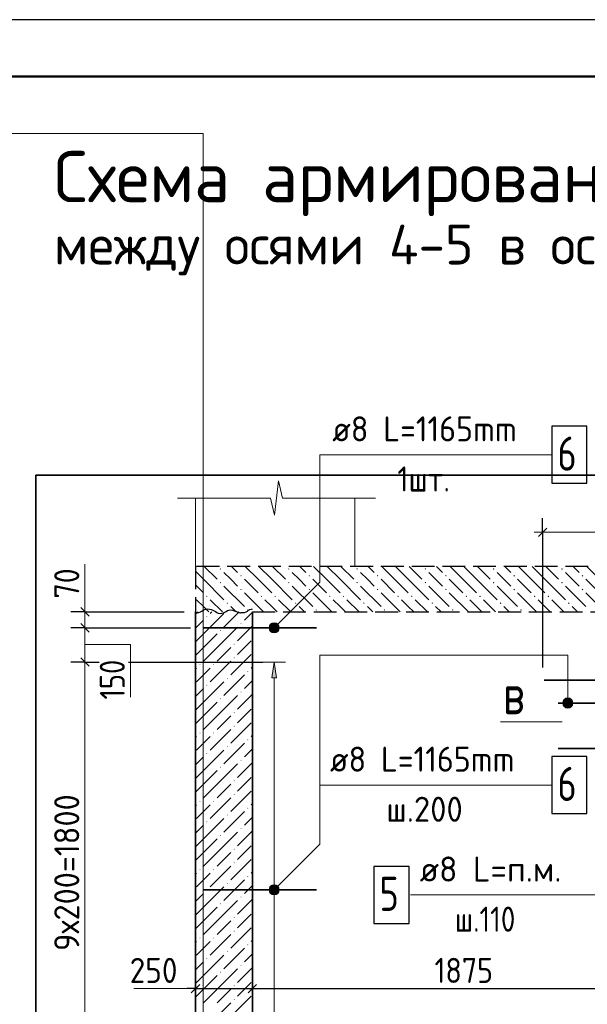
# Model space of a CAD drawing. Header units: millimetres. Extents: x 0 to 42000, y 0 to 29700.
# Tile 21 of 23: x 21387 to 26374, y 21055 to 29700. Entities that reach past the tile are written whole.
import ezdxf

# ---------------------------------------------------------------- set-up
doc = ezdxf.new("R2010")
doc.units = ezdxf.units.MM
doc.linetypes.add('______2', pattern=[270, 200, -70])
doc.linetypes.add('______5', pattern=[1100, 800, -100, 100, -100])
for name, color, linetype, lineweight in [('Standard', 7, 'Continuous', 25), ('ЖБ Перекрытие верхний уровень', 7, '______2', 25), ('ЖБ Стена верхний уровень', 7, 'Continuous', 35), ('Заголовок чертежа', 7, 'Continuous', 25), ('Позиционная метка линия выноска', 7, 'Continuous', 13), ('Примечания', 7, 'Continuous', 13), ('Сечения символ', 7, 'Continuous', 25), ('Стена обрамление Г-обр.', 7, 'Continuous', 35), ('Стена обрамление П-обр.', 7, 'Continuous', 35)]:
    doc.layers.add(name, color=color, linetype=linetype, lineweight=lineweight)
doc.layers.add('Оси', color=7, linetype='______5')
doc.layers.add('Размерная выноска', color=7, linetype='Continuous')
doc.layers.add('Стена ДОП арматура У', color=7, linetype='Continuous', lineweight=35, true_color=0x5a2814)
doc.styles.add('ISOCPEUR', font='txt')

msp = doc.modelspace()

# ---------------------------------------------------------------- hatches: boundary and pattern name
at = {"layer": 'ЖБ Перекрытие верхний уровень', "linetype": 'Continuous', "lineweight": 18, "transparency": 33554687}
for points in [[(23145, 24877.1), (23151.5, 24883.6), (23158, 24877.1), (23151.5, 24870.6)], [(23325, 24817.1), (23331.5, 24823.6), (23338, 24817.1), (23331.5, 24810.6)], [(23745, 24877.1), (23751.5, 24883.6), (23758, 24877.1), (23751.5, 24870.6)], [(23925, 24817.1), (23931.5, 24823.6), (23938, 24817.1), (23931.5, 24810.6)], [(24345, 24877.1), (24351.5, 24883.6), (24358, 24877.1), (24351.5, 24870.6)], [(24525, 24817.1), (24531.5, 24823.6), (24538, 24817.1), (24531.5, 24810.6)], [(24945, 24877.1), (24951.5, 24883.6), (24958, 24877.1), (24951.5, 24870.6)], [(25125, 24817.1), (25131.5, 24823.6), (25138, 24817.1), (25131.5, 24810.6)], [(25545, 24877.1), (25551.5, 24883.6), (25558, 24877.1), (25551.5, 24870.6)], [(25725, 24817.1), (25731.5, 24823.6), (25738, 24817.1), (25731.5, 24810.6)], [(26145, 24877.1), (26151.5, 24883.6), (26158, 24877.1), (26151.5, 24870.6)], [(26325, 24817.1), (26331.5, 24823.6), (26338, 24817.1), (26331.5, 24810.6)], [(23145, 24757.1), (23151.5, 24763.6), (23158, 24757.1), (23151.5, 24750.6)], [(23745, 24757.1), (23751.5, 24763.6), (23758, 24757.1), (23751.5, 24750.6)], [(24345, 24757.1), (24351.5, 24763.6), (24358, 24757.1), (24351.5, 24750.6)], [(24945, 24757.1), (24951.5, 24763.6), (24958, 24757.1), (24951.5, 24750.6)], [(25545, 24757.1), (25551.5, 24763.6), (25558, 24757.1), (25551.5, 24750.6)], [(26145, 24757.1), (26151.5, 24763.6), (26158, 24757.1), (26151.5, 24750.6)], [(23025, 24637.1), (23031.5, 24643.6), (23038, 24637.1), (23031.5, 24630.6)], [(23325, 24697.1), (23331.5, 24703.6), (23338, 24697.1), (23331.5, 24690.6)], [(23505, 24637.1), (23511.5, 24643.6), (23518, 24637.1), (23511.5, 24630.6)], [(23625, 24637.1), (23631.5, 24643.6), (23638, 24637.1), (23631.5, 24630.6)], [(23925, 24697.1), (23931.5, 24703.6), (23938, 24697.1), (23931.5, 24690.6)], [(24105, 24637.1), (24111.5, 24643.6), (24118, 24637.1), (24111.5, 24630.6)], [(24225, 24637.1), (24231.5, 24643.6), (24238, 24637.1), (24231.5, 24630.6)], [(24525, 24697.1), (24531.5, 24703.6), (24538, 24697.1), (24531.5, 24690.6)], [(24705, 24637.1), (24711.5, 24643.6), (24718, 24637.1), (24711.5, 24630.6)], [(24825, 24637.1), (24831.5, 24643.6), (24838, 24637.1), (24831.5, 24630.6)], [(25125, 24697.1), (25131.5, 24703.6), (25138, 24697.1), (25131.5, 24690.6)], [(25305, 24637.1), (25311.5, 24643.6), (25318, 24637.1), (25311.5, 24630.6)], [(25425, 24637.1), (25431.5, 24643.6), (25438, 24637.1), (25431.5, 24630.6)], [(25725, 24697.1), (25731.5, 24703.6), (25738, 24697.1), (25731.5, 24690.6)], [(25905, 24637.1), (25911.5, 24643.6), (25918, 24637.1), (25911.5, 24630.6)], [(26025, 24637.1), (26031.5, 24643.6), (26038, 24637.1), (26031.5, 24630.6)], [(26325, 24697.1), (26331.5, 24703.6), (26338, 24697.1), (26331.5, 24690.6)], [(23205, 24577.1), (23211.5, 24583.6), (23218, 24577.1), (23211.5, 24570.6)], [(23805, 24577.1), (23811.5, 24583.6), (23818, 24577.1), (23811.5, 24570.6)], [(24405, 24577.1), (24411.5, 24583.6), (24418, 24577.1), (24411.5, 24570.6)], [(25005, 24577.1), (25011.5, 24583.6), (25018, 24577.1), (25011.5, 24570.6)], [(25605, 24577.1), (25611.5, 24583.6), (25618, 24577.1), (25611.5, 24570.6)], [(26205, 24577.1), (26211.5, 24583.6), (26218, 24577.1), (26211.5, 24570.6)], [(23385, 24517.1), (23391.5, 24523.6), (23398, 24517.1), (23391.5, 24510.6)], [(23985, 24517.1), (23991.5, 24523.6), (23998, 24517.1), (23991.5, 24510.6)], [(24585, 24517.1), (24591.5, 24523.6), (24598, 24517.1), (24591.5, 24510.6)], [(25185, 24517.1), (25191.5, 24523.6), (25198, 24517.1), (25191.5, 24510.6)], [(25785, 24517.1), (25791.5, 24523.6), (25798, 24517.1), (25791.5, 24510.6)]]:
    msp.add_hatch(color=7, dxfattribs=at).paths.add_polyline_path(points, flags=16)
at = {"layer": 'ЖБ Стена верхний уровень', "linetype": 'Continuous', "lineweight": 18, "transparency": 33554687}
for points in [[(23026.5, 24457.1), (23031.5, 24462.1), (23036.5, 24457.1), (23031.5, 24452.1)], [(23326.5, 24397.1), (23331.5, 24402.1), (23336.5, 24397.1), (23331.5, 24392.1)], [(23146.5, 24337.1), (23151.5, 24342.1), (23156.5, 24337.1), (23151.5, 24332.1)], [(23266.5, 24217.1), (23271.5, 24222.1), (23276.5, 24217.1), (23271.5, 24212.1)], [(22966.5, 24037.1), (22971.5, 24042.1), (22976.5, 24037.1), (22971.5, 24032.1)], [(23086.5, 24037.1), (23091.5, 24042.1), (23096.5, 24037.1), (23091.5, 24032.1)], [(23266.5, 24097.1), (23271.5, 24102.1), (23276.5, 24097.1), (23271.5, 24092.1)], [(23386.5, 23977.1), (23391.5, 23982.1), (23396.5, 23977.1), (23391.5, 23972.1)], [(23026.5, 23857.1), (23031.5, 23862.1), (23036.5, 23857.1), (23031.5, 23852.1)], [(23206.5, 23917.1), (23211.5, 23922.1), (23216.5, 23917.1), (23211.5, 23912.1)], [(23326.5, 23797.1), (23331.5, 23802.1), (23336.5, 23797.1), (23331.5, 23792.1)], [(23146.5, 23737.1), (23151.5, 23742.1), (23156.5, 23737.1), (23151.5, 23732.1)], [(23266.5, 23617.1), (23271.5, 23622.1), (23276.5, 23617.1), (23271.5, 23612.1)], [(22966.5, 23437.1), (22971.5, 23442.1), (22976.5, 23437.1), (22971.5, 23432.1)], [(23086.5, 23437.1), (23091.5, 23442.1), (23096.5, 23437.1), (23091.5, 23432.1)], [(23266.5, 23497.1), (23271.5, 23502.1), (23276.5, 23497.1), (23271.5, 23492.1)], [(23386.5, 23377.1), (23391.5, 23382.1), (23396.5, 23377.1), (23391.5, 23372.1)], [(23026.5, 23257.1), (23031.5, 23262.1), (23036.5, 23257.1), (23031.5, 23252.1)], [(23206.5, 23317.1), (23211.5, 23322.1), (23216.5, 23317.1), (23211.5, 23312.1)], [(23326.5, 23197.1), (23331.5, 23202.1), (23336.5, 23197.1), (23331.5, 23192.2)], [(23146.5, 23137.1), (23151.5, 23142.1), (23156.5, 23137.1), (23151.5, 23132.1)], [(23266.5, 23017.1), (23271.5, 23022.1), (23276.5, 23017.1), (23271.5, 23012.1)], [(22966.5, 22837.1), (22971.5, 22842.1), (22976.5, 22837.1), (22971.5, 22832.1)], [(23086.5, 22837.1), (23091.5, 22842.1), (23096.5, 22837.1), (23091.5, 22832.1)], [(23266.5, 22897.1), (23271.5, 22902.1), (23276.5, 22897.1), (23271.5, 22892.2)], [(23386.5, 22777.1), (23391.5, 22782.1), (23396.5, 22777.1), (23391.5, 22772.1)], [(23026.5, 22657.1), (23031.5, 22662.1), (23036.5, 22657.1), (23031.5, 22652.1)], [(23206.5, 22717.1), (23211.5, 22722.1), (23216.5, 22717.1), (23211.5, 22712.1)], [(23326.5, 22597.1), (23331.5, 22602.1), (23336.5, 22597.1), (23331.5, 22592.2)], [(23146.5, 22537.1), (23151.5, 22542.1), (23156.5, 22537.1), (23151.5, 22532.1)], [(23266.5, 22417.1), (23271.5, 22422.1), (23276.5, 22417.1), (23271.5, 22412.1)], [(22966.5, 22237.1), (22971.5, 22242.1), (22976.5, 22237.1), (22971.5, 22232.1)], [(23086.5, 22237.1), (23091.5, 22242.1), (23096.5, 22237.1), (23091.5, 22232.1)], [(23266.5, 22297.1), (23271.5, 22302.1), (23276.5, 22297.1), (23271.5, 22292.2)], [(23386.5, 22177.1), (23391.5, 22182.1), (23396.5, 22177.1), (23391.5, 22172.1)], [(23026.5, 22057.1), (23031.5, 22062.1), (23036.5, 22057.1), (23031.5, 22052.1)], [(23206.5, 22117.1), (23211.5, 22122.1), (23216.5, 22117.1), (23211.5, 22112.1)], [(23326.5, 21997.1), (23331.5, 22002.1), (23336.5, 21997.1), (23331.5, 21992.2)], [(23146.5, 21937.1), (23151.5, 21942.1), (23156.5, 21937.1), (23151.5, 21932.1)], [(23266.5, 21817.1), (23271.5, 21822.1), (23276.5, 21817.1), (23271.5, 21812.1)], [(23266.5, 21697.1), (23271.5, 21702.1), (23276.5, 21697.1), (23271.5, 21692.2)], [(22966.5, 21637.1), (22971.5, 21642.1), (22976.5, 21637.1), (22971.5, 21632.1)], [(23086.5, 21637.1), (23091.5, 21642.1), (23096.5, 21637.1), (23091.5, 21632.1)], [(23386.5, 21577.1), (23391.5, 21582.1), (23396.5, 21577.1), (23391.5, 21572.1)], [(23026.5, 21457.1), (23031.5, 21462.1), (23036.5, 21457.1), (23031.5, 21452.1)], [(23206.5, 21517.1), (23211.5, 21522.1), (23216.5, 21517.1), (23211.5, 21512.1)], [(23326.5, 21397.1), (23331.5, 21402.1), (23336.5, 21397.1), (23331.5, 21392.2)], [(23146.5, 21337.1), (23151.5, 21342.1), (23156.5, 21337.1), (23151.5, 21332.1)], [(23266.5, 21217.1), (23271.5, 21222.1), (23276.5, 21217.1), (23271.5, 21212.1)], [(23266.5, 21097.1), (23271.5, 21102.1), (23276.5, 21097.1), (23271.5, 21092.2)]]:
    msp.add_hatch(color=7, dxfattribs=at).paths.add_polyline_path(points, flags=16)
at = {"layer": 'Позиционная метка линия выноска', "linetype": 'Continuous', "lineweight": 13, "transparency": 33554687}
for points in [[(23654.9, 24328.2), (23591.3, 24391.8), (23579.8, 24371.5)], [(23666.4, 24348.5), (23611.7, 24403.3), (23591.3, 24391.8)], [(23666.4, 24348.5), (23591.3, 24391.8), (23654.9, 24328.2)], [(23666.4, 24371.5), (23634.6, 24403.3), (23611.7, 24403.3)], [(23666.4, 24371.5), (23611.7, 24403.3), (23666.4, 24348.5)], [(23634.6, 24403.3), (23666.4, 24371.5), (23654.9, 24391.8)], [(23654.9, 24328.2), (23579.8, 24371.5), (23634.6, 24316.7)], [(23634.6, 24316.7), (23579.8, 24371.5), (23579.8, 24348.5)], [(23634.6, 24316.7), (23579.8, 24348.5), (23611.7, 24316.7)], [(23611.7, 24316.7), (23579.8, 24348.5), (23591.3, 24328.2)], [(26241.8, 23722.5), (26164.4, 23722.5), (26158.1, 23700)], [(26241.8, 23722.5), (26158.1, 23700), (26248.1, 23700)], [(26248.1, 23700), (26158.1, 23700), (26164.4, 23677.5)], [(26225.6, 23738.7), (26180.6, 23738.7), (26164.4, 23722.5)], [(26225.6, 23738.7), (26164.4, 23722.5), (26241.8, 23722.5)], [(26248.1, 23700), (26164.4, 23677.5), (26241.8, 23677.5)], [(26180.6, 23738.7), (26225.6, 23738.7), (26203.1, 23745)], [(26241.8, 23677.5), (26164.4, 23677.5), (26180.6, 23661.3)], [(26241.8, 23677.5), (26180.6, 23661.3), (26225.6, 23661.3)], [(26225.6, 23661.3), (26180.6, 23661.3), (26203.1, 23655)], [(23654.9, 22028.2), (23591.3, 22091.8), (23579.8, 22071.5)], [(23654.9, 22028.2), (23579.8, 22071.5), (23634.6, 22016.7)], [(23634.6, 22016.7), (23579.8, 22071.5), (23579.8, 22048.5)], [(23634.6, 22016.7), (23579.8, 22048.5), (23611.7, 22016.7)], [(23611.7, 22016.7), (23579.8, 22048.5), (23591.3, 22028.2)], [(23666.4, 22048.5), (23611.7, 22103.3), (23591.3, 22091.8)], [(23666.4, 22048.5), (23591.3, 22091.8), (23654.9, 22028.2)], [(23666.4, 22071.5), (23634.6, 22103.3), (23611.7, 22103.3)], [(23666.4, 22071.5), (23611.7, 22103.3), (23666.4, 22048.5)], [(23634.6, 22103.3), (23666.4, 22071.5), (23654.9, 22091.8)]]:
    msp.add_hatch(color=7, dxfattribs=at).paths.add_polyline_path(points)
at = {"layer": 'Стена обрамление П-обр.', "linetype": 'Continuous', "lineweight": 13, "transparency": 33554687}
msp.add_hatch(color=7, dxfattribs=at).paths.add_polyline_path([(23643.1, 23920), (23623.1, 24060), (23603.1, 23920)])

# ---------------------------------------------------------------- linework, layer by layer
at = {"layer": 'Standard', "color": 7, "linetype": 'Continuous', "lineweight": 13, "transparency": 33554687}
for p, q in [((23626.2, 25350), (23661, 25650)), ((23661, 25650), (23695.8, 25500)), ((22773.6, 25500), (23591.4, 25500)), ((23591.4, 25500), (23626.2, 25350)), ((23695.8, 25500), (24513.6, 25500)), ((24513.6, 25500), (24513.6, 25500)), ((25981.4, 25199.2), (25906.4, 25199.2)), ((27181.4, 25199.2), (25981.4, 25199.2)), ((21960.9, 24500), (21960.9, 24575)), ((21960.9, 24060), (21960.9, 20460)), ((22931.4, 21192.3), (22391.4, 21192.3))]:
    msp.add_line(p, q, dxfattribs=at)
at = {"layer": 'Standard', "color": 7, "linetype": 'Continuous', "lineweight": 18, "transparency": 33554687}
for p, q in [((22931.4, 25500), (22931.4, 24900)), ((24331.4, 25500), (24331.4, 24900))]:
    msp.add_line(p, q, dxfattribs=at)
at = {"layer": 'Standard', "color": 7, "linetype": 'Continuous', "lineweight": -3, "transparency": 33554687}
for p, q in [((25981.4, 25199.2), (25981.4, 25324.2)), ((25981.4, 25199.2), (25981.4, 25074.2)), ((25981.4, 25199.2), (25981.4, 24012)), ((21960.9, 24500), (21835.9, 24500)), ((21960.9, 24500), (22085.9, 24500)), ((21960.9, 24360), (21835.9, 24360)), ((21960.9, 24360), (22085.9, 24360)), ((21960.9, 24060), (21835.9, 24060)), ((21960.9, 24060), (22085.9, 24060)), ((22343.9, 24060), (23523.1, 24060)), ((22931.4, 21192.3), (22931.4, 21317.3)), ((23431.4, 21192.3), (23431.4, 21317.3)), ((22931.4, 21192.3), (22856.4, 21192.3)), ((22931.4, 21192.3), (22931.4, 21067.3)), ((22931.4, 21192.3), (22931.4, 21188.3)), ((22931.4, 21192.3), (23431.4, 21192.3)), ((23431.4, 21192.3), (23431.4, 21067.3)), ((23431.4, 21192.3), (23431.4, 21188.3)), ((23431.4, 21192.3), (27181.4, 21192.3))]:
    msp.add_line(p, q, dxfattribs=at)
at = {"layer": 'Standard', "color": 7, "linetype": 'Continuous', "lineweight": 25, "transparency": 33554687}
for p, q in [((26018.9, 25236.7), (25943.9, 25161.7)), ((21923.4, 24537.5), (21998.4, 24462.5)), ((21923.4, 24397.5), (21998.4, 24322.5)), ((21923.4, 24097.5), (21998.4, 24022.5)), ((22893.9, 21154.8), (22968.9, 21229.8)), ((23393.9, 21154.8), (23468.9, 21229.8))]:
    msp.add_line(p, q, dxfattribs=at)
msp.add_lwpolyline([(0, 0), (42000, 0), (42000, 29700), (0, 29700), (0, 0)], close=True, dxfattribs=at)
at = {"layer": 'Standard', "color": 7, "linetype": 'Continuous', "lineweight": 50, "transparency": 33554687}
msp.add_lwpolyline([(2000, 29200), (41500, 29200), (41500, 500), (2000, 500), (2000, 29200)], close=True, dxfattribs=at)
at = {"layer": 'Standard', "color": 7, "linetype": 'Continuous', "lineweight": 13, "transparency": 33554687}
for points in [[(41500, 29200), (21180, 29200), (21180, 6000), (41500, 6000), (41500, 29200)], [(23000, 28700), (2000, 28700), (2000, 500), (23000, 500), (23000, 28700)], [(21960.9, 24500), (21960.9, 24421), (21960.9, 24421), (21960.9, 24360)], [(21960.9, 24360), (21960.9, 24096.8), (21960.9, 24096.8), (21960.9, 24060)]]:
    msp.add_lwpolyline(points, dxfattribs=at)
at = {"layer": 'Standard', "color": 254, "linetype": 'Continuous', "lineweight": 35, "true_color": 0xc4c4ff, "transparency": 33554687}
msp.add_lwpolyline([(21529.5, 17620), (38731.4, 17620), (38731.4, 25700), (21529.5, 25700), (21529.5, 17620)], dxfattribs=at)
at = {"layer": 'Standard', "color": 7, "linetype": 'Continuous', "lineweight": -3, "transparency": 33554687}
for points in [[(21960.9, 24500), (21982, 24500), (21982, 24500), (22831.4, 24500)], [(21960.9, 24360), (21965.2, 24360), (21965.2, 24360), (22045.1, 24360), (22045.1, 24360), (22887.4, 24360)], [(21960.9, 24060), (21993.7, 24060), (21993.7, 24060), (22057.9, 24060)]]:
    msp.add_lwpolyline(points, dxfattribs=at)
at = {"layer": 'ЖБ Перекрытие верхний уровень', "color": 7, "linetype": '______2', "lineweight": 25, "transparency": 33554687}
for p, q in [((22931.4, 24900), (22931.4, 24500)), ((38531.4, 24900), (22931.4, 24900)), ((23431.4, 24500), (38531.4, 24500))]:
    msp.add_line(p, q, dxfattribs=at)
at = {"layer": 'ЖБ Перекрытие верхний уровень', "color": 9, "linetype": 'Continuous', "lineweight": 18, "true_color": 0xc7c7c7, "transparency": 33554687}
for p, q in [((23008.7, 24900), (23121.5, 24787.2)), ((23248.7, 24900), (23301.5, 24847.1)), ((23481.5, 24787.2), (23368.7, 24900)), ((23488.7, 24900), (23601.5, 24787.2)), ((23608.7, 24900), (23721.5, 24787.2)), ((23848.7, 24900), (23901.5, 24847.1)), ((24081.5, 24787.2), (23968.7, 24900)), ((24088.7, 24900), (24201.5, 24787.2)), ((24208.7, 24900), (24321.5, 24787.2)), ((24448.7, 24900), (24501.5, 24847.1)), ((24681.5, 24787.2), (24568.7, 24900)), ((24688.7, 24900), (24801.5, 24787.2)), ((24808.7, 24900), (24921.5, 24787.2)), ((25048.7, 24900), (25101.5, 24847.1)), ((25281.5, 24787.2), (25168.7, 24900)), ((25288.7, 24900), (25401.5, 24787.2)), ((25408.7, 24900), (25521.5, 24787.2)), ((25648.7, 24900), (25701.5, 24847.1)), ((25881.5, 24787.2), (25768.7, 24900)), ((25888.7, 24900), (26001.5, 24787.2)), ((26008.7, 24900), (26121.5, 24787.2)), ((26248.7, 24900), (26301.5, 24847.1)), ((26481.5, 24787.2), (26368.7, 24900)), ((22931.4, 24857.3), (23001.5, 24787.2)), ((23241.5, 24787.2), (23181.5, 24847.1)), ((23841.5, 24787.2), (23781.5, 24847.1)), ((24441.5, 24787.2), (24381.5, 24847.1)), ((25041.5, 24787.2), (24981.5, 24847.1)), ((25641.5, 24787.2), (25581.5, 24847.1)), ((26241.5, 24787.2), (26181.5, 24847.1)), ((22931.4, 24737.3), (23001.5, 24667.2)), ((23001.5, 24787.2), (23181.5, 24607.1)), ((23181.5, 24727.1), (23361.5, 24547.1)), ((23301.5, 24727.1), (23241.5, 24787.2)), ((23361.5, 24787.2), (23481.5, 24667.2)), ((23481.5, 24787.2), (23601.5, 24667.2)), ((23601.5, 24787.2), (23781.5, 24607.1)), ((23781.5, 24727.1), (23961.5, 24547.1)), ((23901.5, 24727.1), (23841.5, 24787.2)), ((23961.5, 24787.2), (24081.5, 24667.2)), ((24081.5, 24787.2), (24201.5, 24667.2)), ((24201.5, 24787.2), (24381.5, 24607.1)), ((24381.5, 24727.1), (24561.5, 24547.1)), ((24501.5, 24727.1), (24441.5, 24787.2)), ((24561.5, 24787.2), (24681.5, 24667.2)), ((24681.5, 24787.2), (24801.5, 24667.2)), ((24801.5, 24787.2), (24981.5, 24607.1)), ((24981.5, 24727.1), (25161.5, 24547.1)), ((25101.5, 24727.1), (25041.5, 24787.2)), ((25161.5, 24787.2), (25281.5, 24667.2)), ((25281.5, 24787.2), (25401.5, 24667.2)), ((25401.5, 24787.2), (25581.5, 24607.1)), ((25581.5, 24727.1), (25761.5, 24547.1)), ((25701.5, 24727.1), (25641.5, 24787.2)), ((25761.5, 24787.2), (25881.5, 24667.2)), ((25881.5, 24787.2), (26001.5, 24667.2)), ((26001.5, 24787.2), (26181.5, 24607.1)), ((26181.5, 24727.1), (26361.5, 24547.1)), ((26301.5, 24727.1), (26241.5, 24787.2)), ((26361.5, 24787.2), (26481.5, 24667.2)), ((23361.5, 24667.2), (23528.7, 24500)), ((23961.5, 24667.2), (24128.7, 24500)), ((24561.5, 24667.2), (24728.7, 24500)), ((25161.5, 24667.2), (25328.7, 24500)), ((25761.5, 24667.2), (25928.7, 24500)), ((26361.5, 24667.2), (26528.7, 24500)), ((23001.5, 24547.1), (22941.5, 24607.1)), ((23061.5, 24607.1), (23168.7, 24500)), ((23601.5, 24547.1), (23541.5, 24607.1)), ((23661.5, 24607.1), (23768.7, 24500)), ((24201.5, 24547.1), (24141.5, 24607.1)), ((24261.5, 24607.1), (24368.7, 24500)), ((24801.5, 24547.1), (24741.5, 24607.1)), ((24861.5, 24607.1), (24968.7, 24500)), ((25401.5, 24547.1), (25341.5, 24607.1)), ((25461.5, 24607.1), (25568.7, 24500)), ((26001.5, 24547.1), (25941.5, 24607.1)), ((26061.5, 24607.1), (26168.7, 24500)), ((23048.7, 24500), (23001.5, 24547.1)), ((23241.5, 24547.1), (23288.7, 24500)), ((23648.7, 24500), (23601.5, 24547.1)), ((23841.5, 24547.1), (23888.7, 24500)), ((24248.7, 24500), (24201.5, 24547.1)), ((24441.5, 24547.1), (24488.7, 24500)), ((24848.7, 24500), (24801.5, 24547.1)), ((25041.5, 24547.1), (25088.7, 24500)), ((25448.7, 24500), (25401.5, 24547.1)), ((25641.5, 24547.1), (25688.7, 24500)), ((26048.7, 24500), (26001.5, 24547.1)), ((26241.5, 24547.1), (26288.7, 24500))]:
    msp.add_line(p, q, dxfattribs=at)
at = {"layer": 'ЖБ Стена верхний уровень', "color": 7, "linetype": 'Continuous', "lineweight": 35, "transparency": 33554687}
for p, q in [((22931.4, 24500), (22931.4, 19020)), ((23431.4, 19020), (23431.4, 24500))]:
    msp.add_line(p, q, dxfattribs=at)
at = {"layer": 'ЖБ Стена верхний уровень', "color": 251, "linetype": 'Continuous', "lineweight": 18, "true_color": 0x494949, "transparency": 33554687}
for p, q in [((22941.5, 24487.2), (22954.4, 24500)), ((23001.5, 24307.1), (23181.5, 24487.2)), ((23074.4, 24500), (23061.5, 24487.2)), ((23314.4, 24500), (23181.5, 24367.2)), ((23431.4, 24497), (23361.5, 24427.1)), ((23001.5, 24427.1), (22931.4, 24357)), ((23001.5, 24307.1), (22931.4, 24237)), ((23121.5, 24307.1), (23001.5, 24187.2)), ((23121.5, 24187.2), (23301.5, 24367.2)), ((23431.4, 24377), (23301.5, 24247.1)), ((23361.5, 24187.2), (23421.5, 24247.1)), ((23001.5, 24187.2), (22931.4, 24117)), ((23121.5, 24187.2), (23001.5, 24067.2)), ((23241.5, 24187.2), (23121.5, 24067.2)), ((23421.5, 24127.1), (23241.5, 23947.1)), ((23301.5, 24127.1), (23361.5, 24187.2)), ((23241.5, 24067.2), (23061.5, 23887.2)), ((22941.5, 24007.1), (22931.4, 23997)), ((23001.5, 23947.1), (23061.5, 24007.1)), ((23431.4, 24017), (23421.5, 24007.1)), ((22941.5, 23887.2), (23001.5, 23947.1)), ((23001.5, 23707.1), (23181.5, 23887.2)), ((23361.5, 23947.1), (23181.5, 23767.2)), ((23431.4, 23897), (23361.5, 23827.1)), ((23001.5, 23827.1), (22931.4, 23757)), ((23431.4, 23777), (23301.5, 23647.1)), ((23001.5, 23707.1), (22931.4, 23637)), ((23121.5, 23707.1), (23001.5, 23587.2)), ((23121.5, 23587.2), (23301.5, 23767.2)), ((23361.5, 23587.2), (23421.5, 23647.1)), ((23001.5, 23587.2), (22931.4, 23517)), ((23121.5, 23587.2), (23001.5, 23467.2)), ((23241.5, 23587.2), (23121.5, 23467.2)), ((23421.5, 23527.1), (23241.5, 23347.1)), ((23301.5, 23527.1), (23361.5, 23587.2)), ((23241.5, 23467.2), (23061.5, 23287.2)), ((22941.5, 23407.1), (22931.4, 23397)), ((22941.5, 23287.2), (23001.5, 23347.1)), ((23001.5, 23347.1), (23061.5, 23407.1)), ((23361.5, 23347.1), (23181.5, 23167.2)), ((23431.4, 23417), (23421.5, 23407.1)), ((23001.5, 23107.1), (23181.5, 23287.2)), ((23431.4, 23297), (23361.5, 23227.1)), ((23001.5, 23227.1), (22931.4, 23157)), ((23431.4, 23177), (23301.5, 23047.1)), ((23001.5, 23107.1), (22931.4, 23037)), ((23121.5, 23107.1), (23001.5, 22987.2)), ((23121.5, 22987.2), (23301.5, 23167.2)), ((23361.5, 22987.2), (23421.5, 23047.1)), ((23001.5, 22987.2), (22931.4, 22917)), ((23121.5, 22987.2), (23001.5, 22867.2)), ((23241.5, 22987.2), (23121.5, 22867.2)), ((23421.5, 22927.1), (23241.5, 22747.1)), ((23301.5, 22927.1), (23361.5, 22987.2)), ((23241.5, 22867.2), (23061.5, 22687.2)), ((22941.5, 22807.1), (22931.4, 22797)), ((22941.5, 22687.2), (23001.5, 22747.1)), ((23001.5, 22747.1), (23061.5, 22807.1)), ((23361.5, 22747.1), (23181.5, 22567.2)), ((23431.4, 22817), (23421.5, 22807.1)), ((23001.5, 22507.1), (23181.5, 22687.2)), ((23431.4, 22697), (23361.5, 22627.1)), ((23001.5, 22627.1), (22931.4, 22557)), ((23121.5, 22387.2), (23301.5, 22567.2)), ((23431.4, 22577), (23301.5, 22447.1)), ((23001.5, 22507.1), (22931.4, 22437)), ((23121.5, 22507.1), (23001.5, 22387.2)), ((23361.5, 22387.2), (23421.5, 22447.1)), ((23001.5, 22387.2), (22931.4, 22317)), ((23121.5, 22387.2), (23001.5, 22267.2)), ((23241.5, 22387.2), (23121.5, 22267.2)), ((23421.5, 22327.1), (23241.5, 22147.1)), ((23301.5, 22327.1), (23361.5, 22387.2)), ((23241.5, 22267.2), (23061.5, 22087.2)), ((22941.5, 22207.1), (22931.4, 22197)), ((22941.5, 22087.2), (23001.5, 22147.1)), ((23001.5, 22147.1), (23061.5, 22207.1)), ((23361.5, 22147.1), (23181.5, 21967.2)), ((23431.4, 22217), (23421.5, 22207.1)), ((23001.5, 21907.1), (23181.5, 22087.2)), ((23431.4, 22097), (23361.5, 22027.1)), ((23001.5, 22027.1), (22931.4, 21957)), ((23121.5, 21787.2), (23301.5, 21967.2)), ((23431.4, 21977), (23301.5, 21847.1)), ((23001.5, 21907.1), (22931.4, 21837)), ((23121.5, 21907.1), (23001.5, 21787.2)), ((23001.5, 21787.2), (22931.4, 21717)), ((23121.5, 21787.2), (23001.5, 21667.2)), ((23241.5, 21787.2), (23121.5, 21667.2)), ((23301.5, 21727.1), (23361.5, 21787.2)), ((23361.5, 21787.2), (23421.5, 21847.1)), ((23421.5, 21727.1), (23241.5, 21547.1)), ((23241.5, 21667.2), (23061.5, 21487.2)), ((23431.4, 21617), (23421.5, 21607.1)), ((22941.5, 21607.1), (22931.4, 21597)), ((22941.5, 21487.2), (23001.5, 21547.1)), ((23001.5, 21547.1), (23061.5, 21607.1)), ((23361.5, 21547.1), (23181.5, 21367.2)), ((23001.5, 21307.1), (23181.5, 21487.2)), ((23431.4, 21497), (23361.5, 21427.1)), ((23001.5, 21427.1), (22931.4, 21357)), ((23121.5, 21187.2), (23301.5, 21367.2)), ((23431.4, 21377), (23301.5, 21247.1)), ((23001.5, 21307.1), (22931.4, 21237)), ((23121.5, 21307.1), (23001.5, 21187.2)), ((23001.5, 21187.2), (22931.4, 21117)), ((23121.5, 21187.2), (23001.5, 21067.2)), ((23241.5, 21187.2), (23121.5, 21067.2)), ((23301.5, 21127.1), (23361.5, 21187.2)), ((23361.5, 21187.2), (23421.5, 21247.1)), ((23421.5, 21127.1), (23241.5, 20947.1)), ((23241.5, 21067.2), (23061.5, 20887.2))]:
    msp.add_line(p, q, dxfattribs=at)
at = {"layer": 'Оси', "color": 8, "linetype": '______5', "lineweight": -3, "transparency": 33554687}
msp.add_line((23431.4, 23899.8), (23431.4, 16700), dxfattribs=at)
at = {"layer": 'Позиционная метка линия выноска', "color": 7, "linetype": 'Continuous', "lineweight": 13, "transparency": 33554687}
for p, q in [((23591.3, 24391.8), (23591.3, 24391.8)), ((23654.9, 24391.8), (23654.9, 24391.8)), ((23591.3, 24328.2), (23591.3, 24328.2)), ((23654.9, 24328.2), (23654.9, 24328.2)), ((26158.1, 23700), (26158.1, 23700)), ((26203.1, 23745), (26203.1, 23745)), ((26248.1, 23700), (26248.1, 23700)), ((26203.1, 23655), (26203.1, 23655)), ((25612.4, 23533.6), (26152.4, 23533.6)), ((23591.3, 22091.8), (23591.3, 22091.8)), ((23654.9, 22091.8), (23654.9, 22091.8)), ((23591.3, 22028.2), (23591.3, 22028.2)), ((23654.9, 22028.2), (23654.9, 22028.2))]:
    msp.add_line(p, q, dxfattribs=at)
for points in [[(26057.1, 25880), (24023.1, 25880), (24023.1, 24760), (23623.1, 24360)], [(24023.1, 22980), (24023.1, 24120), (26203.1, 24120), (26203.1, 23700)], [(24820.5, 22014.7), (27580.5, 22014.7), (27580.5, 23120)], [(26057.1, 22980), (24023.1, 22980), (24023.1, 22460), (23623.1, 22060)]]:
    msp.add_lwpolyline(points, dxfattribs=at)
for centre in [(23623.1, 24360), (26203.1, 23700), (23623.1, 22060)]:
    msp.add_circle(centre, 45, dxfattribs=at)
at = {"layer": 'Примечания', "color": 7, "linetype": 'Continuous', "lineweight": 25, "transparency": 33554687}
for points in [[(22931.4, 24494.7), (22946.2, 24494.6), (22962.2, 24496.3), (22976.6, 24500.3), (22988.2, 24506.8), (22998.2, 24514.6), (23009.8, 24521.2), (23024.6, 24525.1), (23040.2, 24527.4), (23055.8, 24524.8), (23070.2, 24520.6), (23084.2, 24515.8), (23096.2, 24509.4), (23107.4, 24502.4), (23118.6, 24495.6), (23132.2, 24490.2), (23147.4, 24487.3), (23163.4, 24487.8), (23179, 24490.9), (23190.6, 24497.3), (23201, 24504.8), (23212.2, 24511.7), (23225.8, 24516.8), (23241.8, 24517.9), (23257.4, 24515), (23271.4, 24510.5), (23285, 24505.4), (23299, 24500.4), (23312.6, 24495.6), (23328.2, 24493.3), (23331.4, 24493.1)], [(23331.4, 24494.7), (23346.2, 24494.6), (23362.2, 24496.3), (23376.6, 24500.3), (23388.2, 24506.8), (23398.2, 24514.6), (23409.8, 24521.2), (23424.6, 24525.1), (23431.4, 24526.1)]]:
    msp.add_lwpolyline(points, dxfattribs=at)
at = {"layer": 'Размерная выноска', "color": 7, "linetype": 'Continuous', "lineweight": 13, "transparency": 33554687}
msp.add_line((21960.9, 24500), (21960.9, 24920), dxfattribs=at)
msp.add_lwpolyline([(21960.9, 24214.1), (22360.9, 24214.1), (22360.9, 23751.6)], dxfattribs=at)
at = {"layer": 'Стена ДОП арматура У', "color": 19, "linetype": 'Continuous', "lineweight": 35, "true_color": 0x5a2814, "transparency": 33554687}
msp.add_line((35369.4, 23900), (25993.4, 23900), dxfattribs=at)
msp.add_line((35369.4, 23900), (25993.4, 23900), dxfattribs=at)
at = {"layer": 'Стена обрамление Г-обр.', "color": 7, "linetype": 'Continuous', "lineweight": 25, "transparency": 33554687}
msp.add_lwpolyline([(24497.5, 21764.7), (24807.5, 21764.7), (24807.5, 22264.7), (24497.5, 22264.7), (24497.5, 21764.7)], dxfattribs=at)
at = {"layer": 'Стена обрамление П-обр.', "color": 7, "linetype": 'Continuous', "lineweight": 35, "transparency": 33554687}
for p, q in [((22995.4, 24360), (23995.4, 24360)), ((27117.4, 23700), (26117.4, 23700)), ((27117.4, 23300), (26117.4, 23300)), ((22995.4, 22060), (23995.4, 22060))]:
    msp.add_line(p, q, dxfattribs=at)
at = {"layer": 'Стена обрамление П-обр.', "color": 251, "linetype": 'Continuous', "lineweight": 13, "true_color": 0x494949, "transparency": 33554687}
for p, q in [((23623.1, 24060), (23523.1, 24060)), ((23623.1, 24060), (23603.1, 23920)), ((23643.1, 23920), (23623.1, 24060)), ((23623.1, 24060), (23723.1, 24060)), ((23623.1, 24060), (23623.1, 24060)), ((23603.1, 23920), (23643.1, 23920)), ((23623.1, 20600), (23623.1, 23920))]:
    msp.add_line(p, q, dxfattribs=at)
at = {"layer": 'Стена обрамление П-обр.', "color": 7, "linetype": 'Continuous', "lineweight": 25, "transparency": 33554687}
for points in [[(26061.1, 25630), (26371.1, 25630), (26371.1, 26130), (26061.1, 26130), (26061.1, 25630)], [(26061.1, 22730), (26371.1, 22730), (26371.1, 23230), (26061.1, 23230), (26061.1, 22730)]]:
    msp.add_lwpolyline(points, dxfattribs=at)

# ---------------------------------------------------------------- texts
at = {"layer": 'Standard', "color": 7, "linetype": 'Continuous', "lineweight": 25, "transparency": 33554687, "char_height": 220, "attachment_point": 7, "rotation": 90, "style": 'ISOCPEUR'}
for s, insert, width in [('\\W0.87;70', (21910.9, 24617.5), 403.924), ('\\W0.83;150', (22310.9, 23730.6), 508.571), ('\\W0.94;9х200=1800', (21910.9, 21523), 1598.716)]:
    msp.add_mtext(s, dxfattribs=dict(at, insert=insert, width=width))
at = {"layer": 'Standard', "color": 7, "linetype": 'Continuous', "lineweight": 25, "transparency": 33554687, "char_height": 220, "attachment_point": 7, "style": 'ISOCPEUR'}
for s, insert, width in [('\\W0.91;250', (22353.9, 21242.3), 561.996), ('\\W0.87;1875', (25031.4, 21242.3), 666.903)]:
    msp.add_mtext(s, dxfattribs=dict(at, insert=insert, width=width))
at = {"layer": 'Заголовок чертежа', "color": 7, "linetype": 'Continuous', "lineweight": 50, "transparency": 33554687, "attachment_point": 7, "style": 'ISOCPEUR'}
for s, insert, char_height, width in [('\\W0.99;Схема армирования стены ', (21688, 27975), 450, 7958.297), ('\\W0.98;между осями 4-5 в осях А/1-А/3', (21688, 27455.2), 350, 7518.406)]:
    msp.add_mtext(s, dxfattribs=dict(at, insert=insert, char_height=char_height, width=width))
at = {"layer": 'Сечения символ', "color": 7, "linetype": 'Continuous', "lineweight": 35, "transparency": 33554687, "insert": (25633, 23602), "char_height": 350, "width": 380.809, "attachment_point": 7, "style": 'ISOCPEUR'}
msp.add_mtext('\\W0.78;в', dxfattribs=at)
at = {"layer": 'Стена обрамление Г-обр.', "color": 7, "linetype": 'Continuous', "lineweight": 13, "transparency": 33554687, "attachment_point": 7, "style": 'ISOCPEUR'}
for s, insert, char_height, width in [('\\W0.97;ø8 L=п.м. ', (24901.5, 22132.1), 220, 1491.858), ('\\W0.78;5', (24547.5, 21874.7), 300, 326.407), ('\\W0.85;ш.110 ', (25209.5, 21692.1), 220, 863.685)]:
    msp.add_mtext(s, dxfattribs=dict(at, insert=insert, char_height=char_height, width=width))
at = {"layer": 'Стена обрамление П-обр.', "color": 7, "linetype": 'Continuous', "lineweight": 13, "transparency": 33554687, "attachment_point": 7, "style": 'ISOCPEUR'}
for s, insert, char_height, width in [('\\W0.93;ø8 L=1165mm ', (24133.1, 25997.3), 220, 1949.975), ('\\W0.78;6', (26111.1, 25740), 300, 326.407), ('\\W0.89;1шт. ', (24705.1, 25557.3), 220, 801.629), ('\\W0.93;ø8 L=1165mm ', (24113.1, 23097.3), 220, 1949.975), ('\\W0.78;6', (26111.1, 22840), 300, 326.407), ('\\W0.95;ш.200 ', (24608.1, 22657.3), 220, 962.136)]:
    msp.add_mtext(s, dxfattribs=dict(at, insert=insert, char_height=char_height, width=width))

doc.saveas('drawing.dxf')
